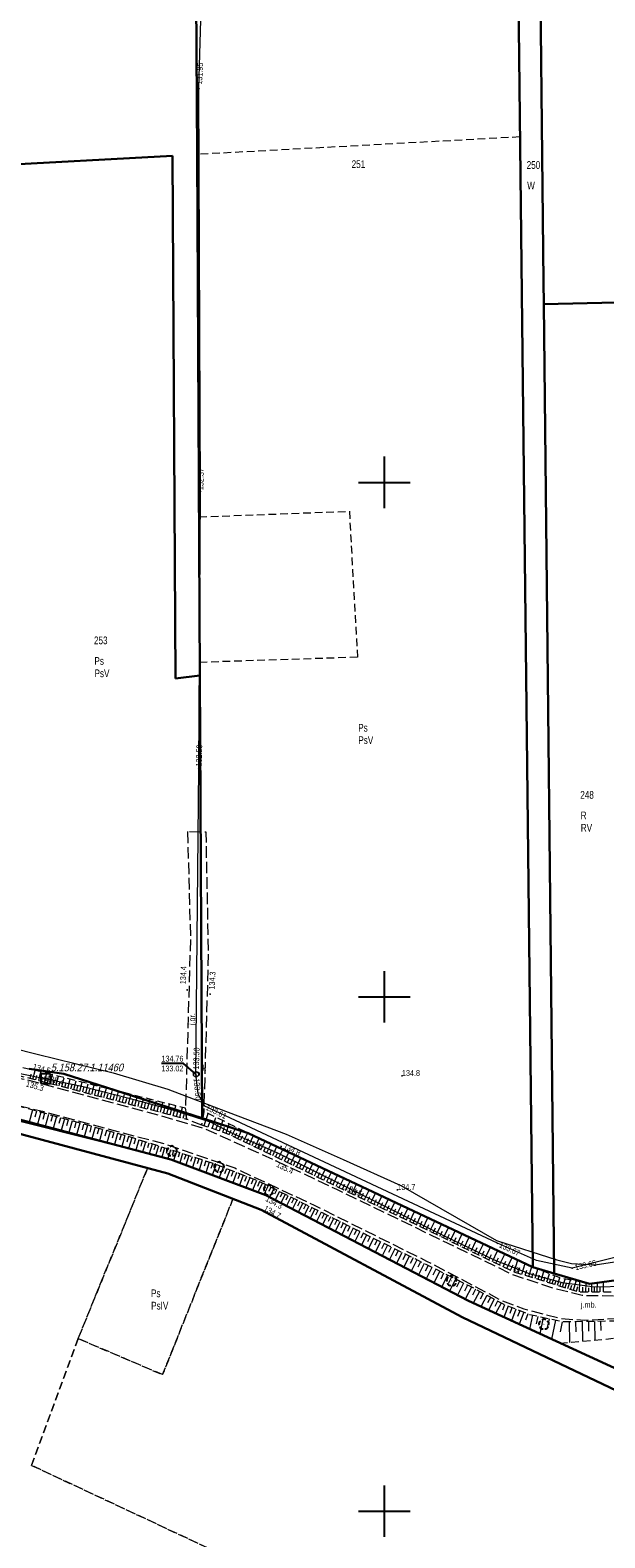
# Model space of a CAD drawing. Header units: metres. Extents: x 5548743 to 5556416, y 5707500 to 5714000.
# Tile 41 of 203: x 5551631 to 5551743, y 5711295 to 5711588. Entities that reach past the tile are written whole.
import ezdxf
from ezdxf.enums import TextEntityAlignment as Align

# ---------------------------------------------------------------- set-up
doc = ezdxf.new("R2010")
doc.units = ezdxf.units.M
doc.header["$MEASUREMENT"] = 0
for name, pattern in [('1.5_0.75', [2.25, 1.5, -0.75]), ('2.25_0.75', [3, 2.25, -0.75]), ('219-1000', [0])]:
    doc.linetypes.add(name, pattern=pattern)
doc.layers.get('0').update_dxf_attribs({"color": 2, "linetype": 'CONTINUOUS', "lineweight": 5})
for name, color, linetype in [('000 Inne (niezydentyfikowane)', 7, 'CONTINUOUS'), ('209-oznaczenie konturu klasyfikacyjnego', 7, 'CONTINUOUS'), ('210-oznaczenie konturu użytku gruntowego', 7, 'CONTINUOUS'), ('211-numer działki ewidencyjnej', 7, 'CONTINUOUS'), ('217-kontur klasyfikacyjny', 7, 'CONTINUOUS'), ('218-kontur użytku gruntowego', 7, 'CONTINUOUS'), ('219-działka ewidencyjna', 7, 'CONTINUOUS'), ('drzewo liściaste', 7, 'CONTINUOUS'), ('jezdnia', 7, 'CONTINUOUS'), ('jezdnia-Atr17', 7, 'CONTINUOUS'), ('pikieta naturalna', 7, 'CONTINUOUS'), ('pikieta naturalna-Atr2', 7, 'CONTINUOUS'), ('przewód kanalizacyjny', 7, 'CONTINUOUS'), ('przewód telekomunikacyjny podziemny', 7, 'CONTINUOUS'), ('przewód telekomunikacyjny podziemny-Atr1', 7, 'CONTINUOUS'), ('rzedna', 7, 'CONTINUOUS'), ('rzedna-Atr2', 7, 'CONTINUOUS'), ('rzedna-Atr3', 7, 'CONTINUOUS'), ('rów przydrożny (poligon)', 7, 'CONTINUOUS'), ('skarpa nieumocniona', 7, 'CONTINUOUS'), ('studnia kanalizacyjna', 7, 'CONTINUOUS'), ('Szczegółowa osnowa geodezyjna pozioma', 7, 'CONTINUOUS'), ('Szczegółowa osnowa geodezyjna pozioma-Atr103', 7, 'CONTINUOUS'), ('Wstawianie ramki sekcyjnej z opisem', 7, 'CONTINUOUS'), ('właz do komory lub kanału - okrągły', 7, 'CONTINUOUS'), ('właz do komory lub kanału - okrągły-Atr17', 7, 'CONTINUOUS')]:
    doc.layers.add(name, color=color, linetype=linetype)
doc.styles.get("Standard").update_dxf_attribs({"font": 'Working1250', "width": 0.75})

# ---------------------------------------------------------------- blocks, each defined once
blk = doc.blocks.new('PW01')
at = {"linetype": 'Continuous', "lineweight": 13}
h = blk.add_hatch(color=0, dxfattribs=at)
edge = h.paths.add_edge_path()
edge.add_arc((0, 0), 0.18, 0, 360)
blk = doc.blocks.new('OP021')
at = {"linetype": 'Continuous', "lineweight": 13}
h = blk.add_hatch(color=0, dxfattribs=at)
edge = h.paths.add_edge_path()
edge.add_arc((0, 0), 0.1, 0, 360)
at = {"color": 0, "linetype": 'Continuous', "lineweight": -3}
for centre, start, end in [((-0.476, 0.154), 110.388, 213.756), ((0, 0.5), 38.316, 141.684), ((0.476, 0.154), 326.244, 69.612), ((-0.294, -0.404), 182.272, 285.64), ((0.294, -0.404), 254.36, 357.728), ((0.294, -0.404), 254.36, 357.728)]:
    blk.add_arc(centre, 0.5, start, end, dxfattribs=at)
blk = doc.blocks.new('US22')
at = {"color": 0, "linetype": 'Continuous', "lineweight": 0}
blk.add_circle((0, 0), 0.4, dxfattribs=at)
blk = doc.blocks.new('OSSP')
at = {"color": 0}
for p, q in [((-0.939, 0.938), (-0.939, -0.938)), ((-0.939, 0.938), (-0.939, -0.938)), ((0.936, 0.938), (-0.939, 0.938)), ((0.936, 0.938), (-0.939, 0.938)), ((0.45, 0), (-0.45, 0)), ((0.45, 0), (-0.45, 0)), ((0, -0.45), (0, 0.45)), ((0, -0.45), (0, 0.45)), ((0.936, -0.938), (0.936, 0.938)), ((0.936, -0.938), (0.936, 0.938)), ((-0.939, -0.938), (0.936, -0.938)), ((-0.939, -0.938), (0.936, -0.938))]:
    blk.add_line(p, q, dxfattribs=at)
blk = doc.blocks.new('RAMKA1000K')
at = {"color": 0}
for p, q in [((495, 500), (505, 500)), ((500, 495), (500, 500)), ((500, 395), (500, 405)), ((495, 400), (505, 400)), ((500, 295), (500, 305)), ((495, 300), (505, 300)), ((500, 0), (500, 5)), ((495, 0), (505, 0))]:
    blk.add_line(p, q, dxfattribs=at)

msp = doc.modelspace()

# ---------------------------------------------------------------- linework, layer by layer
at = {"layer": '000 Inne (niezydentyfikowane)', "color": 252, "linetype": 'Continuous', "lineweight": 18, "flags": 128}
for points in [[(5551631.07, 5711384.13), (5551631.28, 5711384.96)], [(5551631.62, 5711383.99), (5551632.05, 5711385.66)], [(5551632.18, 5711383.85), (5551632.39, 5711384.7)], [(5551632.74, 5711383.71), (5551633.17, 5711385.4)], [(5551633.3, 5711383.56), (5551633.52, 5711384.41)], [(5551633.87, 5711383.42), (5551634.3, 5711385.12)], [(5551634.43, 5711383.27), (5551634.65, 5711384.12)], [(5551635, 5711383.13), (5551635.44, 5711384.83)], [(5551635.57, 5711382.98), (5551635.79, 5711383.84)], [(5551636.14, 5711382.84), (5551636.58, 5711384.54)], [(5551636.7, 5711382.69), (5551636.93, 5711383.54)], [(5551637.27, 5711382.54), (5551637.72, 5711384.26)], [(5551638.42, 5711382.24), (5551638.87, 5711383.97)], [(5551639.57, 5711381.94), (5551640.02, 5711383.68)], [(5551640.73, 5711381.64), (5551641.18, 5711383.39)], [(5551637.85, 5711382.39), (5551638.07, 5711383.25)], [(5551638.99, 5711382.09), (5551639.22, 5711382.96)], [(5551640.15, 5711381.79), (5551640.38, 5711382.66)], [(5551641.31, 5711381.49), (5551641.54, 5711382.36)], [(5551641.89, 5711381.34), (5551642.35, 5711383.09)], [(5551642.48, 5711381.18), (5551642.71, 5711382.06)], [(5551643.07, 5711381.03), (5551643.53, 5711382.8)], [(5551643.65, 5711380.88), (5551643.88, 5711381.76)], [(5551644.24, 5711380.72), (5551644.71, 5711382.5)], [(5551644.84, 5711380.57), (5551645.07, 5711381.46)], [(5551645.43, 5711380.41), (5551645.9, 5711382.2)], [(5551646.02, 5711380.26), (5551646.26, 5711381.15)], [(5551646.62, 5711380.1), (5551647.09, 5711381.9)], [(5551647.22, 5711379.95), (5551647.46, 5711380.85)], [(5551647.82, 5711379.79), (5551648.29, 5711381.6)], [(5551648.42, 5711379.63), (5551648.66, 5711380.54)], [(5551649.03, 5711379.47), (5551649.5, 5711381.29)], [(5551650.24, 5711379.16), (5551650.72, 5711380.99)], [(5551651.46, 5711378.84), (5551651.94, 5711380.68)], [(5551631.55, 5711377.98), (5551630.9, 5711375.62)], [(5551632.34, 5711377.76), (5551632.01, 5711376.58)], [(5551633.12, 5711377.54), (5551632.47, 5711375.2)], [(5551649.63, 5711379.32), (5551649.87, 5711380.23)], [(5551650.85, 5711379), (5551651.09, 5711379.92)], [(5551652.07, 5711378.68), (5551652.31, 5711379.6)], [(5551652.69, 5711378.52), (5551653.17, 5711380.37)], [(5551653.3, 5711378.36), (5551653.55, 5711379.29)], [(5551653.92, 5711378.2), (5551654.41, 5711380.06)], [(5551654.54, 5711378.03), (5551654.79, 5711378.97)], [(5551655.16, 5711377.87), (5551655.65, 5711379.75)], [(5551655.79, 5711377.71), (5551656.03, 5711378.65)], [(5551656.41, 5711377.55), (5551656.91, 5711379.43)], [(5551657.04, 5711377.38), (5551657.29, 5711378.33)], [(5551657.67, 5711377.22), (5551658.16, 5711379.11)], [(5551658.3, 5711377.05), (5551658.55, 5711378)], [(5551658.93, 5711376.89), (5551659.43, 5711378.8)], [(5551659.57, 5711376.72), (5551659.82, 5711377.68)], [(5551660.21, 5711376.56), (5551660.71, 5711378.47)], [(5551633.89, 5711377.33), (5551633.57, 5711376.16)], [(5551634.66, 5711377.11), (5551634.02, 5711374.79)], [(5551635.43, 5711376.9), (5551635.11, 5711375.74)], [(5551636.2, 5711376.69), (5551635.56, 5711374.39)], [(5551636.97, 5711376.48), (5551636.65, 5711375.33)], [(5551637.73, 5711376.27), (5551637.09, 5711373.98)], [(5551638.48, 5711376.06), (5551638.17, 5711374.92)], [(5551639.24, 5711375.85), (5551638.61, 5711373.58)], [(5551639.99, 5711375.64), (5551639.68, 5711374.51)], [(5551640.74, 5711375.43), (5551640.12, 5711373.18)], [(5551641.48, 5711375.23), (5551641.17, 5711374.11)], [(5551642.23, 5711375.02), (5551641.61, 5711372.79)], [(5551642.97, 5711374.81), (5551642.66, 5711373.7)], [(5551643.7, 5711374.61), (5551643.09, 5711372.4)], [(5551660.84, 5711376.39), (5551661.09, 5711377.32)], [(5551661.47, 5711376.23), (5551661.49, 5711376.32)], [(5551664.92, 5711374.96), (5551665.72, 5711377.27)], [(5551665.74, 5711374.68), (5551666.12, 5711375.78)], [(5551666.49, 5711374.41), (5551667.23, 5711376.54)], [(5551667.21, 5711374.16), (5551667.57, 5711375.18)], [(5551667.9, 5711373.93), (5551668.58, 5711375.88)], [(5551668.56, 5711373.7), (5551668.89, 5711374.64)], [(5551669.2, 5711373.48), (5551669.82, 5711375.28)], [(5551670.35, 5711372.94), (5551671.17, 5711374.63)], [(5551644.44, 5711374.41), (5551644.13, 5711373.3)], [(5551645.17, 5711374.2), (5551644.56, 5711372.01)], [(5551645.9, 5711374), (5551645.59, 5711372.91)], [(5551646.62, 5711373.8), (5551646.02, 5711371.62)], [(5551647.35, 5711373.6), (5551647.04, 5711372.52)], [(5551648.07, 5711373.4), (5551647.47, 5711371.24)], [(5551648.78, 5711373.2), (5551648.48, 5711372.13)], [(5551649.5, 5711373.01), (5551648.9, 5711370.86)], [(5551650.2, 5711372.81), (5551649.87, 5711371.75)], [(5551650.89, 5711372.59), (5551650.24, 5711370.51)], [(5551651.57, 5711372.38), (5551651.25, 5711371.35)], [(5551652.24, 5711372.17), (5551651.61, 5711370.15)], [(5551652.9, 5711371.96), (5551652.59, 5711370.96)], [(5551653.55, 5711371.75), (5551652.93, 5711369.8)], [(5551669.79, 5711373.22), (5551670.19, 5711374.06)], [(5551670.92, 5711372.67), (5551671.32, 5711373.51)], [(5551671.48, 5711372.4), (5551672.29, 5711374.09)], [(5551672.04, 5711372.13), (5551672.45, 5711372.97)], [(5551672.6, 5711371.86), (5551673.41, 5711373.54)], [(5551673.16, 5711371.59), (5551673.57, 5711372.43)], [(5551673.73, 5711371.32), (5551674.54, 5711373.01)], [(5551674.29, 5711371.05), (5551674.7, 5711371.9)], [(5551674.85, 5711370.78), (5551675.67, 5711372.48)], [(5551675.98, 5711370.24), (5551676.81, 5711371.94)], [(5551654.19, 5711371.55), (5551653.89, 5711370.59)], [(5551654.82, 5711371.35), (5551654.22, 5711369.46)], [(5551655.44, 5711371.16), (5551655.14, 5711370.22)], [(5551656.05, 5711370.97), (5551655.47, 5711369.13)], [(5551656.65, 5711370.78), (5551656.36, 5711369.87)], [(5551657.24, 5711370.59), (5551656.68, 5711368.81)], [(5551657.82, 5711370.41), (5551657.55, 5711369.53)], [(5551658.4, 5711370.23), (5551657.85, 5711368.5)], [(5551658.97, 5711370.05), (5551658.7, 5711369.2)], [(5551659.55, 5711369.86), (5551659, 5711368.13)], [(5551660.14, 5711369.68), (5551659.86, 5711368.8)], [(5551660.74, 5711369.49), (5551660.17, 5711367.7)], [(5551661.35, 5711369.29), (5551661.06, 5711368.38)], [(5551661.97, 5711369.1), (5551661.38, 5711367.24)], [(5551662.6, 5711368.9), (5551662.3, 5711367.96)], [(5551675.42, 5711370.51), (5551675.83, 5711371.36)], [(5551676.55, 5711369.96), (5551676.96, 5711370.82)], [(5551677.12, 5711369.69), (5551677.95, 5711371.4)], [(5551677.69, 5711369.41), (5551678.11, 5711370.27)], [(5551678.27, 5711369.14), (5551679.1, 5711370.86)], [(5551678.84, 5711368.86), (5551679.26, 5711369.73)], [(5551679.42, 5711368.59), (5551680.25, 5711370.32)], [(5551679.99, 5711368.31), (5551680.41, 5711369.18)], [(5551680.57, 5711368.03), (5551681.41, 5711369.77)], [(5551681.74, 5711367.47), (5551682.58, 5711369.22)], [(5551663.25, 5711368.7), (5551662.64, 5711366.78)], [(5551663.9, 5711368.49), (5551663.59, 5711367.51)], [(5551664.57, 5711368.28), (5551663.94, 5711366.29)], [(5551665.25, 5711368.07), (5551664.93, 5711367.05)], [(5551665.94, 5711367.85), (5551665.29, 5711365.79)], [(5551666.63, 5711367.62), (5551666.23, 5711366.6)], [(5551667.3, 5711367.36), (5551666.5, 5711365.33)], [(5551667.97, 5711367.09), (5551667.57, 5711366.09)], [(5551668.63, 5711366.83), (5551667.85, 5711364.83)], [(5551669.3, 5711366.57), (5551668.91, 5711365.58)], [(5551669.95, 5711366.31), (5551669.18, 5711364.33)], [(5551670.61, 5711366.06), (5551670.22, 5711365.07)], [(5551671.26, 5711365.8), (5551670.49, 5711363.84)], [(5551681.15, 5711367.75), (5551681.57, 5711368.62)], [(5551682.32, 5711367.19), (5551682.74, 5711368.07)], [(5551682.9, 5711366.91), (5551683.75, 5711368.67)], [(5551683.49, 5711366.63), (5551683.91, 5711367.51)], [(5551684.08, 5711366.35), (5551684.93, 5711368.11)], [(5551684.66, 5711366.06), (5551685.09, 5711366.95)], [(5551685.26, 5711365.78), (5551686.11, 5711367.56)], [(5551685.85, 5711365.5), (5551686.27, 5711366.39)], [(5551686.44, 5711365.21), (5551687.3, 5711367)], [(5551687.03, 5711364.93), (5551687.46, 5711365.82)], [(5551687.63, 5711364.64), (5551688.49, 5711366.43)], [(5551688.83, 5711364.06), (5551689.69, 5711365.87)], [(5551671.91, 5711365.55), (5551671.52, 5711364.57)], [(5551672.55, 5711365.29), (5551671.79, 5711363.36)], [(5551673.19, 5711365.04), (5551672.81, 5711364.08)], [(5551673.83, 5711364.79), (5551673.07, 5711362.88)], [(5551674.46, 5711364.54), (5551674.09, 5711363.59)], [(5551675.09, 5711364.3), (5551674.34, 5711362.41)], [(5551675.71, 5711364.05), (5551675.31, 5711363.12)], [(5551676.29, 5711363.77), (5551675.41, 5711362.01)], [(5551676.85, 5711363.49), (5551676.43, 5711362.64)], [(5551677.4, 5711363.22), (5551676.58, 5711361.57)], [(5551677.94, 5711362.95), (5551677.54, 5711362.14)], [(5551688.23, 5711364.35), (5551688.66, 5711365.25)], [(5551689.43, 5711363.78), (5551689.86, 5711364.68)], [(5551690.03, 5711363.49), (5551690.9, 5711365.3)], [(5551690.63, 5711363.2), (5551691.07, 5711364.1)], [(5551691.24, 5711362.9), (5551692.11, 5711364.73)], [(5551691.85, 5711362.61), (5551692.29, 5711363.53)], [(5551692.45, 5711362.32), (5551693.33, 5711364.15)], [(5551693.06, 5711362.03), (5551693.51, 5711362.95)], [(5551693.68, 5711361.73), (5551694.56, 5711363.57)], [(5551694.9, 5711361.15), (5551695.79, 5711362.99)], [(5551678.48, 5711362.68), (5551677.67, 5711361.05)], [(5551679.03, 5711362.41), (5551678.62, 5711361.59)], [(5551679.58, 5711362.13), (5551678.76, 5711360.49)], [(5551680.13, 5711361.86), (5551679.72, 5711361.03)], [(5551680.69, 5711361.58), (5551679.86, 5711359.91)], [(5551681.25, 5711361.3), (5551680.83, 5711360.46)], [(5551681.82, 5711361.02), (5551680.98, 5711359.33)], [(5551682.38, 5711360.74), (5551681.96, 5711359.89)], [(5551682.96, 5711360.45), (5551682.11, 5711358.74)], [(5551683.53, 5711360.17), (5551683.11, 5711359.3)], [(5551694.29, 5711361.44), (5551694.73, 5711362.36)], [(5551695.52, 5711360.85), (5551695.96, 5711361.78)], [(5551696.14, 5711360.55), (5551697.03, 5711362.41)], [(5551696.75, 5711360.26), (5551697.2, 5711361.19)], [(5551697.38, 5711359.96), (5551698.27, 5711361.82)], [(5551698, 5711359.66), (5551698.45, 5711360.59)], [(5551698.62, 5711359.36), (5551699.52, 5711361.24)], [(5551699.25, 5711359.06), (5551699.7, 5711360)], [(5551699.87, 5711358.76), (5551700.78, 5711360.64)], [(5551701.13, 5711358.15), (5551702.05, 5711360.05)], [(5551684.11, 5711359.88), (5551683.25, 5711358.14)], [(5551684.7, 5711359.59), (5551684.26, 5711358.71)], [(5551685.29, 5711359.3), (5551684.41, 5711357.54)], [(5551685.88, 5711359), (5551685.44, 5711358.12)], [(5551686.47, 5711358.71), (5551685.59, 5711356.92)], [(5551687.07, 5711358.41), (5551686.63, 5711357.51)], [(5551687.68, 5711358.11), (5551686.78, 5711356.3)], [(5551688.28, 5711357.81), (5551687.83, 5711356.9)], [(5551688.9, 5711357.5), (5551687.99, 5711355.67)], [(5551689.51, 5711357.2), (5551689.05, 5711356.27)], [(5551700.5, 5711358.45), (5551700.96, 5711359.4)], [(5551701.76, 5711357.84), (5551702.22, 5711358.79)], [(5551702.4, 5711357.53), (5551703.32, 5711359.45)], [(5551703.03, 5711357.23), (5551703.5, 5711358.19)], [(5551703.67, 5711356.92), (5551704.6, 5711358.84)], [(5551704.31, 5711356.61), (5551704.78, 5711357.57)], [(5551704.95, 5711356.3), (5551705.89, 5711358.23)], [(5551706.25, 5711355.67), (5551707.19, 5711357.62)], [(5551707.55, 5711355.04), (5551708.49, 5711357.01)], [(5551690.13, 5711356.89), (5551689.21, 5711355.03)], [(5551690.76, 5711356.58), (5551690.29, 5711355.64)], [(5551691.38, 5711356.27), (5551690.45, 5711354.39)], [(5551692.02, 5711355.95), (5551691.55, 5711355)], [(5551692.65, 5711355.63), (5551691.71, 5711353.73)], [(5551693.29, 5711355.32), (5551692.82, 5711354.36)], [(5551693.94, 5711355), (5551692.98, 5711353.07)], [(5551694.59, 5711354.67), (5551694.11, 5711353.7)], [(5551695.24, 5711354.35), (5551694.27, 5711352.39)], [(5551705.6, 5711355.99), (5551706.07, 5711356.96)], [(5551706.89, 5711355.36), (5551707.37, 5711356.34)], [(5551708.2, 5711354.73), (5551708.68, 5711355.71)], [(5551708.85, 5711354.41), (5551709.81, 5711356.39)], [(5551709.51, 5711354.09), (5551709.99, 5711355.08)], [(5551710.17, 5711353.77), (5551711.13, 5711355.76)], [(5551710.83, 5711353.45), (5551711.32, 5711354.45)], [(5551711.5, 5711353.13), (5551712.47, 5711355.14)], [(5551712.83, 5711352.49), (5551713.81, 5711354.5)], [(5551695.9, 5711354.02), (5551695.41, 5711353.04)], [(5551696.56, 5711353.69), (5551695.58, 5711351.71)], [(5551697.23, 5711353.36), (5551696.73, 5711352.36)], [(5551697.9, 5711353.03), (5551696.9, 5711351.02)], [(5551698.58, 5711352.69), (5551698.07, 5711351.68)], [(5551699.26, 5711352.35), (5551698.24, 5711350.32)], [(5551699.94, 5711352.01), (5551699.43, 5711350.99)], [(5551700.63, 5711351.67), (5551699.6, 5711349.61)], [(5551701.32, 5711351.33), (5551700.81, 5711350.29)], [(5551712.17, 5711352.81), (5551712.65, 5711353.82)], [(5551713.51, 5711352.16), (5551713.99, 5711353.17)], [(5551714.18, 5711351.84), (5551715.16, 5711353.87)], [(5551714.85, 5711351.51), (5551715.35, 5711352.53)], [(5551715.53, 5711351.18), (5551716.52, 5711353.23)], [(5551716.21, 5711350.85), (5551716.71, 5711351.88)], [(5551716.89, 5711350.52), (5551717.89, 5711352.58)], [(5551717.58, 5711350.19), (5551718.08, 5711351.23)], [(5551718.26, 5711349.86), (5551719.27, 5711351.93)], [(5551719.64, 5711349.19), (5551720.65, 5711351.28)], [(5551702.02, 5711350.98), (5551700.98, 5711348.89)], [(5551702.72, 5711350.63), (5551702.2, 5711349.58)], [(5551703.43, 5711350.28), (5551702.38, 5711348.16)], [(5551704.14, 5711349.92), (5551703.61, 5711348.86)], [(5551704.86, 5711349.57), (5551703.79, 5711347.42)], [(5551705.58, 5711349.21), (5551705.05, 5711348.13)], [(5551706.31, 5711348.85), (5551705.23, 5711346.67)], [(5551707.04, 5711348.49), (5551706.5, 5711347.39)], [(5551718.95, 5711349.53), (5551719.46, 5711350.57)], [(5551720.34, 5711348.86), (5551720.84, 5711349.9)], [(5551721.03, 5711348.52), (5551722.05, 5711350.62)], [(5551721.73, 5711348.19), (5551722.24, 5711349.24)], [(5551722.43, 5711347.85), (5551723.45, 5711349.96)], [(5551723.14, 5711347.51), (5551723.65, 5711348.57)], [(5551723.84, 5711347.17), (5551724.87, 5711349.29)], [(5551725.27, 5711346.52), (5551725.97, 5711348.77)], [(5551707.78, 5711348.12), (5551706.68, 5711345.92)], [(5551708.52, 5711347.75), (5551707.97, 5711346.64)], [(5551709.26, 5711347.38), (5551708.15, 5711345.15)], [(5551710.01, 5711347.01), (5551709.46, 5711345.88)], [(5551710.77, 5711346.63), (5551709.65, 5711344.37)], [(5551711.53, 5711346.25), (5551710.97, 5711345.11)], [(5551712.3, 5711345.87), (5551711.16, 5711343.58)], [(5551713.07, 5711345.49), (5551712.5, 5711344.34)], [(5551724.55, 5711346.82), (5551725.06, 5711347.89)], [(5551726.03, 5711346.29), (5551726.36, 5711347.36)], [(5551726.75, 5711346.06), (5551727.38, 5711348.11)], [(5551727.44, 5711345.85), (5551727.74, 5711346.82)], [(5551728.1, 5711345.64), (5551728.68, 5711347.5)], [(5551728.73, 5711345.45), (5551729.01, 5711346.35)], [(5551729.33, 5711345.26), (5551729.88, 5711347.01)], [(5551729.92, 5711345.08), (5551730.19, 5711345.93)], [(5551730.5, 5711344.9), (5551731.02, 5711346.57)], [(5551731.06, 5711344.72), (5551731.32, 5711345.54)], [(5551731.62, 5711344.55), (5551732.12, 5711346.15)], [(5551732.68, 5711344.22), (5551733.16, 5711345.75)], [(5551733.7, 5711343.9), (5551734.16, 5711345.37)], [(5551713.85, 5711345.1), (5551712.69, 5711342.78)], [(5551714.63, 5711344.72), (5551714.05, 5711343.55)], [(5551715.41, 5711344.32), (5551714.24, 5711341.97)], [(5551716.2, 5711343.93), (5551715.61, 5711342.75)], [(5551716.99, 5711343.53), (5551715.73, 5711341.19)], [(5551717.76, 5711343.12), (5551717.13, 5711341.96)], [(5551718.51, 5711342.71), (5551717.29, 5711340.44)], [(5551732.16, 5711344.38), (5551732.4, 5711345.17)], [(5551733.2, 5711344.06), (5551733.43, 5711344.81)], [(5551734.19, 5711343.75), (5551734.42, 5711344.48)], [(5551734.69, 5711343.59), (5551735.16, 5711345.12)], [(5551735.19, 5711343.44), (5551735.44, 5711344.23)], [(5551735.71, 5711343.27), (5551736.22, 5711344.91)], [(5551736.25, 5711343.11), (5551736.52, 5711343.95)], [(5551736.81, 5711342.93), (5551737.36, 5711344.69)], [(5551737.39, 5711342.75), (5551737.67, 5711343.66)], [(5551738, 5711342.65), (5551738.02, 5711344.56)], [(5551738.64, 5711342.64), (5551738.65, 5711343.54)], [(5551739.24, 5711342.64), (5551739.26, 5711344.31)], [(5551739.82, 5711342.63), (5551739.82, 5711343.42)], [(5551740.35, 5711342.63), (5551740.36, 5711344.24)], [(5551740.89, 5711342.62), (5551740.89, 5711343.47)], [(5551741.44, 5711342.62), (5551741.46, 5711344.38)], [(5551742.02, 5711342.61), (5551742.03, 5711343.54)], [(5551742.63, 5711342.61), (5551742.64, 5711344.54)], [(5551719.25, 5711342.32), (5551718.65, 5711341.2)], [(5551719.97, 5711341.93), (5551718.8, 5711339.74)], [(5551720.68, 5711341.55), (5551720.1, 5711340.48)], [(5551721.37, 5711341.17), (5551720.24, 5711339.08)], [(5551722.05, 5711340.81), (5551721.5, 5711339.78)], [(5551722.72, 5711340.45), (5551721.64, 5711338.43)], [(5551723.39, 5711340.1), (5551722.99, 5711339.05)], [(5551724.11, 5711339.82), (5551723.28, 5711337.68)], [(5551724.84, 5711339.54), (5551724.42, 5711338.44)], [(5551725.59, 5711339.24), (5551724.73, 5711337.01)], [(5551726.36, 5711338.95), (5551725.92, 5711337.81)], [(5551727.14, 5711338.64), (5551726.24, 5711336.32)], [(5551727.95, 5711338.33), (5551727.49, 5711337.14)], [(5551728.85, 5711338.06), (5551728.27, 5711335.38)], [(5551729.85, 5711337.85), (5551729.53, 5711336.4)], [(5551730.92, 5711337.61), (5551730.23, 5711334.48)], [(5551732.08, 5711337.36), (5551731.7, 5711335.67)], [(5551733.32, 5711337.09), (5551732.51, 5711333.43)], [(5551734.63, 5711336.8), (5551734.19, 5711334.83)], [(5551735.94, 5711336.8), (5551736.01, 5711332.8)], [(5551737.23, 5711336.82), (5551737.26, 5711334.87)], [(5551738.49, 5711336.84), (5551738.55, 5711333.04)], [(5551739.72, 5711336.86), (5551739.75, 5711335)], [(5551740.92, 5711336.88), (5551740.97, 5711333.26)], [(5551742.08, 5711336.9), (5551742.11, 5711335.13)]]:
    msp.add_lwpolyline(points, dxfattribs=at)
at = {"layer": '217-kontur klasyfikacyjny', "color": 3, "linetype": '1.5_0.75', "lineweight": 18, "flags": 128}
for points in [[(5551726.39, 5711567.16), (5551663.57, 5711563.75)], [(5551728.88, 5711347.4), (5551726.39, 5711567.16)], [(5551658.79, 5711563.5), (5551622.86, 5711561.57)], [(5551659.35, 5711461.86), (5551658.79, 5711563.5)], [(5551663.57, 5711563.75), (5551663.96, 5711493.28)], [(5551745.12, 5711535), (5551731.04, 5711534.62)], [(5551731.04, 5711534.62), (5551733.05, 5711346.19)], [(5551663.96, 5711493.28), (5551693.19, 5711494.39)], [(5551693.19, 5711494.39), (5551694.76, 5711466)], [(5551694.76, 5711466), (5551664.1, 5711465)], [(5551664.1, 5711465), (5551664.12, 5711462.48)], [(5551664.12, 5711462.48), (5551659.35, 5711461.86)], [(5551664.52, 5711376.37), (5551664.12, 5711462.48)], [(5551664.12, 5711462.48), (5551664.52, 5711376.37)], [(5551630.88, 5711386), (5551637.62, 5711384.99)], [(5551637.62, 5711384.99), (5551664.52, 5711376.37)], [(5551653.93, 5711366.69), (5551621.14, 5711375.45)], [(5551664.52, 5711376.37), (5551673.52, 5711373.49)], [(5551673.52, 5711373.49), (5551728.88, 5711347.4)], [(5551653.93, 5711366.69), (5551640.41, 5711333.53)], [(5551640.41, 5711333.53), (5551653.93, 5711366.69)], [(5551657.85, 5711365.64), (5551653.93, 5711366.69)], [(5551670.54, 5711360.69), (5551657.85, 5711365.64)], [(5551656.84, 5711326.53), (5551670.54, 5711360.69)], [(5551670.54, 5711360.69), (5551656.84, 5711326.53)], [(5551676, 5711358.56), (5551670.54, 5711360.69)], [(5551715.12, 5711337.73), (5551676, 5711358.56)], [(5551733.05, 5711346.19), (5551739.94, 5711344.18)], [(5551739.94, 5711344.18), (5551746.18, 5711345.01)], [(5551747.95, 5711322.07), (5551715.12, 5711337.73)], [(5551631.34, 5711308.89), (5551640.41, 5711333.53)], [(5551640.41, 5711333.53), (5551631.34, 5711308.89)], [(5551640.41, 5711333.53), (5551656.84, 5711326.53)], [(5551656.84, 5711326.53), (5551640.41, 5711333.53)], [(5551669.9, 5711290.85), (5551631.34, 5711308.89)], [(5551631.34, 5711308.89), (5551669.9, 5711290.85)]]:
    msp.add_lwpolyline(points, dxfattribs=at)
at = {"layer": '218-kontur użytku gruntowego', "color": 70, "linetype": '1.5_0.75', "lineweight": 18, "flags": 128}
for points in [[(5551724.02, 5711777.74), (5551726.39, 5711567.16)], [(5551730.99, 5711538.96), (5551729.28, 5711699.78)], [(5551726.39, 5711567.16), (5551663.57, 5711563.75)], [(5551726.39, 5711567.16), (5551728.88, 5711347.4)], [(5551728.88, 5711347.4), (5551726.39, 5711567.16)], [(5551658.79, 5711563.5), (5551622.86, 5711561.57)], [(5551659.35, 5711461.86), (5551658.79, 5711563.5)], [(5551663.57, 5711563.75), (5551663.96, 5711493.28)], [(5551731.04, 5711534.62), (5551730.99, 5711538.96)], [(5551745.12, 5711535), (5551731.04, 5711534.62)], [(5551733.05, 5711346.19), (5551731.04, 5711534.62)], [(5551731.04, 5711534.62), (5551733.05, 5711346.19)], [(5551663.96, 5711493.28), (5551693.19, 5711494.39)], [(5551693.19, 5711494.39), (5551694.76, 5711466)], [(5551694.76, 5711466), (5551664.1, 5711465)], [(5551664.1, 5711465), (5551664.12, 5711462.48)], [(5551664.12, 5711462.48), (5551659.35, 5711461.86)], [(5551664.52, 5711376.37), (5551664.12, 5711462.48)], [(5551664.12, 5711462.48), (5551664.52, 5711376.37)], [(5551630.88, 5711386), (5551637.62, 5711384.99)], [(5551637.62, 5711384.99), (5551630.88, 5711386)], [(5551637.62, 5711384.99), (5551664.52, 5711376.37)], [(5551664.52, 5711376.37), (5551637.62, 5711384.99)], [(5551658.45, 5711368.34), (5551619.57, 5711378.62)], [(5551619.57, 5711378.62), (5551658.45, 5711368.34)], [(5551621.14, 5711375.45), (5551653.93, 5711366.69)], [(5551653.93, 5711366.69), (5551621.14, 5711375.45)], [(5551664.52, 5711376.37), (5551673.52, 5711373.49)], [(5551673.52, 5711373.49), (5551664.52, 5711376.37)], [(5551673.52, 5711373.49), (5551728.88, 5711347.4)], [(5551728.88, 5711347.4), (5551673.52, 5711373.49)], [(5551653.93, 5711366.69), (5551640.41, 5711333.53)], [(5551640.41, 5711333.53), (5551653.93, 5711366.69)], [(5551653.93, 5711366.69), (5551657.85, 5711365.64)], [(5551657.85, 5711365.64), (5551653.93, 5711366.69)], [(5551676.93, 5711361.44), (5551658.45, 5711368.34)], [(5551658.45, 5711368.34), (5551676.93, 5711361.44)], [(5551657.85, 5711365.64), (5551670.54, 5711360.69)], [(5551670.54, 5711360.69), (5551657.85, 5711365.64)], [(5551656.84, 5711326.53), (5551670.54, 5711360.69)], [(5551670.54, 5711360.69), (5551656.84, 5711326.53)], [(5551670.54, 5711360.69), (5551676, 5711358.56)], [(5551676, 5711358.56), (5551670.54, 5711360.69)], [(5551716.37, 5711340.86), (5551676.93, 5711361.44)], [(5551676.93, 5711361.44), (5551716.37, 5711340.86)], [(5551676, 5711358.56), (5551715.12, 5711337.73)], [(5551715.12, 5711337.73), (5551676, 5711358.56)], [(5551728.88, 5711347.4), (5551733.05, 5711346.19)], [(5551733.05, 5711346.19), (5551728.88, 5711347.4)], [(5551733.05, 5711346.19), (5551739.94, 5711344.18)], [(5551739.94, 5711344.18), (5551733.05, 5711346.19)], [(5551739.94, 5711344.18), (5551746.18, 5711345.01)], [(5551746.18, 5711345.01), (5551739.94, 5711344.18)], [(5551750.47, 5711325.17), (5551716.37, 5711340.86)], [(5551716.37, 5711340.86), (5551750.47, 5711325.17)], [(5551715.12, 5711337.73), (5551747.95, 5711322.07)], [(5551747.95, 5711322.07), (5551715.12, 5711337.73)], [(5551631.34, 5711308.89), (5551640.41, 5711333.53)], [(5551640.41, 5711333.53), (5551631.34, 5711308.89)], [(5551640.41, 5711333.53), (5551656.84, 5711326.53)], [(5551656.84, 5711326.53), (5551640.41, 5711333.53)], [(5551669.9, 5711290.85), (5551631.34, 5711308.89)], [(5551631.34, 5711308.89), (5551669.9, 5711290.85)]]:
    msp.add_lwpolyline(points, dxfattribs=at)
at = {"layer": '219-działka ewidencyjna', "color": 94, "linetype": '219-1000', "lineweight": 30, "flags": 128}
for points in [[(5551662.22, 5711776.93), (5551663.57, 5711563.75)], [(5551724.02, 5711777.74), (5551728.88, 5711347.4)], [(5551728.45, 5711777.8), (5551730.99, 5711538.96)], [(5551658.79, 5711563.5), (5551622.86, 5711561.57)], [(5551658.79, 5711563.5), (5551659.35, 5711461.86)], [(5551663.57, 5711563.75), (5551664.12, 5711462.48)], [(5551730.99, 5711538.96), (5551731.04, 5711534.62)], [(5551745.12, 5711535), (5551731.04, 5711534.62)], [(5551731.04, 5711534.62), (5551733.05, 5711346.19)], [(5551664.12, 5711462.48), (5551659.35, 5711461.86)], [(5551664.12, 5711462.48), (5551664.52, 5711376.37)], [(5551630.88, 5711386), (5551637.62, 5711384.99)], [(5551637.62, 5711384.99), (5551664.52, 5711376.37)], [(5551619.57, 5711378.62), (5551658.45, 5711368.34)], [(5551618.81, 5711376.07), (5551657.85, 5711365.64)], [(5551664.52, 5711376.37), (5551673.52, 5711373.49)], [(5551673.52, 5711373.49), (5551728.88, 5711347.4)], [(5551658.45, 5711368.34), (5551676.93, 5711361.44)], [(5551657.85, 5711365.64), (5551676, 5711358.56)], [(5551676.93, 5711361.44), (5551716.37, 5711340.86)], [(5551676, 5711358.56), (5551715.12, 5711337.73)], [(5551728.88, 5711347.4), (5551733.05, 5711346.19)], [(5551733.05, 5711346.19), (5551739.94, 5711344.18)], [(5551746.18, 5711345.01), (5551739.94, 5711344.18)], [(5551716.37, 5711340.86), (5551750.47, 5711325.17)], [(5551715.12, 5711337.73), (5551747.95, 5711322.07)]]:
    msp.add_lwpolyline(points, dxfattribs=at)
at = {"layer": 'jezdnia', "color": 252, "linetype": '2.25_0.75', "lineweight": 18, "flags": 128}
for points in [[(5551583.96, 5711391.49), (5551583.47, 5711386.8), (5551603.84, 5711384.02), (5551620.25, 5711381.14), (5551624.88, 5711380.41), (5551625.4, 5711379.68), (5551633.47, 5711377.73), (5551657.63, 5711371.29), (5551670.88, 5711366.71), (5551686.36, 5711359.46), (5551708.22, 5711348.62), (5551722.95, 5711340.89), (5551727.18, 5711339.32), (5551731.27, 5711338.24), (5551734.43, 5711337.43), (5551738.91, 5711337.13), (5551747.14, 5711337.54), (5551752.95, 5711338.25), (5551769.3, 5711343.77), (5551772.6, 5711347.23), (5551803.77, 5711375.52), (5551811.47, 5711382.69), (5551811.61, 5711382.81), (5551816.59, 5711387.44), (5551905.37, 5711470.06), (5551909.71, 5711473.15), (5551923.92, 5711486.54), (5551930.82, 5711492.48), (5551938.87, 5711499.01), (5551944.67, 5711502.93), (5551965.31, 5711514.64), (5551981.54, 5711523.95), (5552001.63, 5711534.18), (5552041.68, 5711554.65), (5552048.8, 5711557.85), (5552057.1, 5711560.04), (5552064.15, 5711562.19), (5552079.95, 5711565.02), (5552085.93, 5711565.96), (5552085.44, 5711571.33), (5552074.18, 5711569.3), (5552061.93, 5711567.03), (5552054.47, 5711565.02), (5552051.07, 5711563.88), (5552045.7, 5711561.76), (5552027.78, 5711553.43), (5552008.24, 5711543.85), (5551987.35, 5711532.06), (5551949.78, 5711511.09), (5551941.65, 5711506.12), (5551935.29, 5711502.67), (5551931.19, 5711499.84), (5551913.85, 5711484.09), (5551898.07, 5711469.13), (5551883.03, 5711455.03), (5551878.74, 5711450.78), (5551859.98, 5711433.7), (5551837.54, 5711412.74), (5551834.18, 5711410.09), (5551813.41, 5711390.56), (5551790.58, 5711368.47), (5551780.69, 5711359.23), (5551765.92, 5711348.44), (5551754.88, 5711343.98), (5551745.52, 5711341.77), (5551738.49, 5711341.89), (5551732.39, 5711343.46), (5551724.95, 5711345.97), (5551690.78, 5711362.5), (5551678.92, 5711368.08), (5551664.88, 5711374.38), (5551654.31, 5711377.45), (5551630.49, 5711383.8), (5551603.84, 5711388.45), (5551592.37, 5711390.03)], [(5551661.7, 5711432.1), (5551662.26, 5711411.46), (5551661.32, 5711378.32), (5551661.5, 5711376.22), (5551664.45, 5711375.12), (5551664.91, 5711377.66), (5551665.8, 5711408.49), (5551665.32, 5711431.99)]]:
    msp.add_lwpolyline(points, close=True, dxfattribs=at)
at = {"layer": 'przewód kanalizacyjny', "color": 34, "linetype": 'Continuous', "lineweight": 18, "flags": 128}
msp.add_lwpolyline([(5551962.9, 5711525.95), (5551943.2, 5711514.78), (5551917.73, 5711499.07), (5551876.83, 5711460.15), (5551833.57, 5711418.56), (5551792.93, 5711379.16), (5551774.01, 5711361.47), (5551764.56, 5711355.03), (5551753.59, 5711350.56), (5551745.13, 5711349.34), (5551736.57, 5711347.24), (5551729.59, 5711348.7), (5551722.02, 5711352.06), (5551664.97, 5711378.79), (5551663.8, 5711381.13), (5551663.34, 5711384.92), (5551663.88, 5711444.37), (5551664.21, 5711498.23), (5551663.93, 5711576.55), (5551665.4, 5711627.79)], dxfattribs=at)
at = {"layer": 'przewód telekomunikacyjny podziemny', "color": 30, "linetype": 'Continuous', "lineweight": 18, "flags": 128}
for points in [[(5551622.41, 5711391.33), (5551632.44, 5711388.85), (5551647.24, 5711385.19), (5551657.85, 5711382.04), (5551667.73, 5711378.27), (5551680.88, 5711373.27), (5551691.97, 5711368.33), (5551703.21, 5711363.31), (5551721.86, 5711352.62), (5551733.59, 5711348.87), (5551736.41, 5711348.15), (5551741.06, 5711347.86), (5551744.77, 5711348.49)], [(5551623.99, 5711386.13), (5551633.27, 5711384.2), (5551641.16, 5711382.59), (5551650.53, 5711380.23), (5551658.8, 5711378.01), (5551666.12, 5711375.68), (5551670.27, 5711373.54), (5551679.2, 5711369.68), (5551692.08, 5711363.33), (5551702.04, 5711358.33), (5551711.51, 5711353.61), (5551721.38, 5711348.82), (5551728.2, 5711346.18), (5551734.63, 5711344.42), (5551740.96, 5711343.6), (5551746.97, 5711343.73)]]:
    msp.add_lwpolyline(points, dxfattribs=at)
at = {"layer": 'rzedna-Atr2', "color": 252, "flags": 128}
msp.add_lwpolyline([(5551663.34, 5711384.92), (5551660.91, 5711387.05), (5551656.627, 5711387.05)], dxfattribs=at)
at = {"layer": 'rów przydrożny (poligon)', "color": 252, "linetype": 'Continuous', "lineweight": 18, "flags": 128}
msp.add_lwpolyline([(5551768.55, 5711300.56), (5551771.84, 5711302.82), (5551759.1, 5711321.11), (5551750.47, 5711325.17), (5551716.37, 5711340.86), (5551676.93, 5711361.44), (5551658.45, 5711368.34), (5551623.64, 5711377.13), (5551620.5, 5711377.28), (5551620.43, 5711378.39), (5551619.57, 5711378.62), (5551603.32, 5711382.32), (5551578.81, 5711385.97), (5551576.51, 5711381.66), (5551577.94, 5711381.61), (5551578.92, 5711381.47), (5551582.37, 5711381.01), (5551618.81, 5711376.07), (5551657.85, 5711365.64), (5551676, 5711358.56), (5551715.12, 5711337.73), (5551747.95, 5711322.07), (5551755.74, 5711317.95)], close=True, dxfattribs=at)
at = {"layer": 'skarpa nieumocniona', "color": 252, "linetype": '1.5_0.75', "lineweight": 18, "flags": 128}
for points in [[(5551834.35, 5711413.98), (5551778.8, 5711361.18), (5551765.96, 5711350.81), (5551751.61, 5711345.72), (5551746.18, 5711345.01), (5551739.94, 5711344.18), (5551734.41, 5711345.27), (5551728.88, 5711347.4), (5551673.52, 5711373.49), (5551664.91, 5711377.66), (5551664.45, 5711375.12), (5551669.34, 5711373.43), (5551678.2, 5711369.17), (5551699.18, 5711359.09), (5551724.99, 5711346.61), (5551737.72, 5711342.65), (5551746.16, 5711342.58), (5551754.66, 5711344.56), (5551765.51, 5711348.9), (5551779.97, 5711359.36), (5551834.25, 5711410.98)], [(5551834.35, 5711413.98), (5551778.8, 5711361.18), (5551765.96, 5711350.81), (5551751.61, 5711345.72), (5551746.18, 5711345.01), (5551739.94, 5711344.18), (5551734.41, 5711345.27), (5551728.88, 5711347.4), (5551673.52, 5711373.49), (5551664.91, 5711377.66), (5551664.45, 5711375.12), (5551669.34, 5711373.43), (5551678.2, 5711369.17), (5551699.18, 5711359.09), (5551724.99, 5711346.61), (5551737.72, 5711342.65), (5551746.16, 5711342.58), (5551754.66, 5711344.56), (5551765.51, 5711348.9), (5551779.97, 5711359.36), (5551834.25, 5711410.98)], [(5551584.13, 5711392.97), (5551623.14, 5711386.16), (5551635.78, 5711382.93), (5551661.5, 5711376.22), (5551661.32, 5711378.32), (5551632.62, 5711385.54), (5551607.77, 5711390.98)], [(5551584.13, 5711392.97), (5551623.14, 5711386.16), (5551635.78, 5711382.93), (5551661.5, 5711376.22), (5551661.32, 5711378.32), (5551632.62, 5711385.54), (5551607.77, 5711390.98)], [(5551775.71, 5711342.95), (5551770.89, 5711343.69), (5551756.26, 5711338.49), (5551749.28, 5711337.01), (5551734.71, 5711336.78), (5551728.33, 5711338.18), (5551723.29, 5711340.14), (5551716.75, 5711343.66), (5551675.74, 5711364.04), (5551666.5, 5711367.67), (5551650.17, 5711372.82), (5551625.4, 5711379.68), (5551624.68, 5711377.26), (5551658.45, 5711368.34), (5551676.93, 5711361.44), (5551716.37, 5711340.86), (5551734.23, 5711332.64), (5551750.84, 5711334.16), (5551770.28, 5711340.78)], [(5551775.71, 5711342.95), (5551770.89, 5711343.69), (5551756.26, 5711338.49), (5551749.28, 5711337.01), (5551734.71, 5711336.78), (5551728.33, 5711338.18), (5551723.29, 5711340.14), (5551716.75, 5711343.66), (5551675.74, 5711364.04), (5551666.5, 5711367.67), (5551650.17, 5711372.82), (5551625.4, 5711379.68), (5551624.68, 5711377.26), (5551658.45, 5711368.34), (5551676.93, 5711361.44), (5551716.37, 5711340.86), (5551734.23, 5711332.64), (5551750.84, 5711334.16), (5551770.28, 5711340.78)]]:
    msp.add_lwpolyline(points, close=True, dxfattribs=at)
at = {"layer": 'studnia kanalizacyjna', "color": 34, "linetype": 'Continuous', "lineweight": 18, "flags": 128}
msp.add_lwpolyline([(5551663.51, 5711384.44), (5551663.41, 5711384.42), (5551663.31, 5711384.42), (5551663.21, 5711384.44), (5551663.1, 5711384.48), (5551663.02, 5711384.54), (5551662.95, 5711384.62), (5551662.89, 5711384.71), (5551662.86, 5711384.81), (5551662.84, 5711384.91), (5551662.85, 5711385.01), (5551662.88, 5711385.11), (5551662.94, 5711385.2), (5551663.01, 5711385.28), (5551663.09, 5711385.34), (5551663.18, 5711385.4), (5551663.28, 5711385.42), (5551663.38, 5711385.42), (5551663.48, 5711385.4), (5551663.58, 5711385.36), (5551663.67, 5711385.3), (5551663.74, 5711385.22), (5551663.8, 5711385.13), (5551663.83, 5711385.03), (5551663.84, 5711384.93), (5551663.84, 5711384.83), (5551663.81, 5711384.73), (5551663.75, 5711384.64), (5551663.68, 5711384.56), (5551663.6, 5711384.5)], close=True, dxfattribs=at)

# ---------------------------------------------------------------- block references
at = {"layer": 'drzewo liściaste', "color": 3, "linetype": 'Continuous', "lineweight": 18}
for p in [(5551658.64, 5711370.02), (5551667.84, 5711366.87), (5551677.55, 5711362.39), (5551713.1, 5711344.78), (5551731.06, 5711336.32)]:
    msp.add_blockref('OP021', p, dxfattribs=at)
at = {"layer": 'pikieta naturalna', "color": 252, "linetype": 'Continuous', "lineweight": 13}
for p in [(5551661.63, 5711401.32), (5551666.09, 5711400.51), (5551634.06, 5711384.22), (5551703.44, 5711384.61), (5551679.91, 5711370.88), (5551678.92, 5711368.08), (5551676.93, 5711361.44), (5551702.54, 5711362.45), (5551676, 5711358.56)]:
    msp.add_blockref('PW01', p, dxfattribs=at)
at = {"layer": 'rzedna', "color": 34, "linetype": 'Continuous', "lineweight": 18}
for p in [(5551663.93, 5711576.55), (5551664.21, 5711498.23), (5551663.88, 5711444.37), (5551663.34, 5711384.92), (5551663.35, 5711385.42), (5551663.41, 5711384.42), (5551664.97, 5711378.79), (5551722.02, 5711352.06), (5551736.57, 5711347.24)]:
    msp.add_blockref('PW01', p, dxfattribs=at)
at = {"layer": 'rzedna', "color": 30, "linetype": 'Continuous', "lineweight": 18}
msp.add_blockref('PW01', (5551692.08, 5711363.33), dxfattribs=at)
at = {"layer": 'Szczegółowa osnowa geodezyjna pozioma', "color": 252, "linetype": 'Continuous', "lineweight": 13}
msp.add_blockref('OSSP', (5551634.091, 5711384.048), dxfattribs=at)
at = {"layer": 'Wstawianie ramki sekcyjnej z opisem', "color": 8, "linetype": 'Continuous', "lineweight": 5}
for p in [(5551200, 5711500), (5551200, 5711500), (5551200, 5711500), (5551200, 5711500), (5551200, 5711000), (5551200, 5711000), (5551200, 5711000), (5551200, 5711000)]:
    msp.add_blockref('RAMKA1000K', p, dxfattribs=at)
at = {"layer": 'właz do komory lub kanału - okrągły', "color": 252, "linetype": 'Continuous', "lineweight": 18}
msp.add_blockref('US22', (5551663.59, 5711384.97), dxfattribs=at)

# ---------------------------------------------------------------- texts
at = {"layer": '209-oznaczenie konturu klasyfikacyjnego', "color": 70, "linetype": 'Continuous', "lineweight": 18, "width": 0.79}
for s, p in [('PsV', (5551643.6, 5711463.63)), ('PsV', (5551694.94, 5711450.64)), ('RV', (5551738.24, 5711433.59)), ('PsIV', (5551654.62, 5711340.69))]:
    msp.add_text(s, height=1.5, dxfattribs=at).set_placement(p, align=Align.TOP_LEFT)
at = {"layer": '210-oznaczenie konturu użytku gruntowego', "color": 70, "linetype": 'Continuous', "lineweight": 18, "width": 0.79}
for s, p in [('W', (5551727.8, 5711556.95)), ('Ps', (5551643.58, 5711464.53)), ('Ps', (5551694.92, 5711451.54)), ('R', (5551738.22, 5711434.49)), ('Ps', (5551654.6, 5711341.59))]:
    msp.add_text(s, height=1.5, dxfattribs=at).set_placement(p)
at = {"layer": '211-numer działki ewidencyjnej', "color": 94, "linetype": 'Continuous', "lineweight": 30, "width": 0.79}
for s, p in [('251', (5551693.64, 5711561.12)), ('250', (5551727.7, 5711560.95)), ('253', (5551643.49, 5711468.53)), ('248', (5551738.13, 5711438.49))]:
    msp.add_text(s, height=1.5, dxfattribs=at).set_placement(p)
at = {"layer": 'jezdnia-Atr17', "color": 252, "width": 0.9}
for s, rotation, p in [('j.gr.', 87.044, (5551663.06, 5711394.47)), ('j.mb.', 359.567, (5551738.27, 5711339.56))]:
    msp.add_text(s, height=1.125, rotation=rotation, dxfattribs=at).set_placement(p)
at = {"layer": 'pikieta naturalna-Atr2', "color": 252, "width": 0.9}
for s, rotation, p in [('134.4', 87.077, (5551661.33, 5711402.4)), ('134.3', 87.044, (5551666.97, 5711401.38)), ('134.5', 344.578, (5551631.49, 5711385.95)), ('135.3', 343.77, (5551630.16, 5711382.59)), ('135.4', -15.656, (5551634.1, 5711383.7)), ('134.8', 333.46, (5551680.21, 5711370.55)), ('135.4', 333.494, (5551678.86, 5711367.01)), ('134.3', 331.13, (5551676.75, 5711360.36)), ('134.7', 330.653, (5551676.4, 5711358.51))]:
    msp.add_text(s, height=1.125, rotation=rotation, dxfattribs=at).set_placement(p)
for s, p in [('134.8', (5551703.44, 5711384.61)), ('134.7', (5551702.54, 5711362.45))]:
    msp.add_text(s, height=1.125, dxfattribs=at).set_placement(p)
at = {"layer": 'przewód telekomunikacyjny podziemny-Atr1', "color": 30, "width": 0.9}
for rotation, p in [(336.623, (5551675.39, 5711371.33)), (338.839, (5551725.19, 5711347.34))]:
    msp.add_text('ts', height=1.125, rotation=rotation, dxfattribs=at).set_placement(p, align=Align.MIDDLE_LEFT)
at = {"layer": 'rzedna-Atr2', "color": 34, "width": 0.9}
for s, rotation, p in [('131.95', 87.047, (5551663.96, 5711577.34)), ('132.37', 88.895, (5551664.22, 5711498.5)), ('132.50', 88.329, (5551663.88, 5711444.75)), ('133.50', 88.178, (5551663.35, 5711385.86)), ('133.50', 275.561, (5551663.44, 5711384.12)), ('133.61', 333.581, (5551665.39, 5711378.59)), ('133.67', 334.765, (5551722.45, 5711351.87)), ('133.65', 12.458, (5551737.07, 5711347.36))]:
    msp.add_text(s, height=1.125, rotation=rotation, dxfattribs=at).set_placement(p, align=Align.MIDDLE_LEFT)
msp.add_text('134.76', height=1.125, dxfattribs=at).set_placement((5551656.627, 5711387.061), align=Align.BOTTOM_LEFT)
at = {"layer": 'rzedna-Atr2', "color": 30, "width": 0.9}
msp.add_text('134.5', height=1.125, rotation=333.343, dxfattribs=at).set_placement((5551692.44, 5711363.15), align=Align.MIDDLE_LEFT)
at = {"layer": 'rzedna-Atr3', "color": 34, "width": 0.9}
msp.add_text('133.02', height=1.125, dxfattribs=at).set_placement((5551656.627, 5711385.149), align=Align.BOTTOM_LEFT)
at = {"layer": 'Szczegółowa osnowa geodezyjna pozioma-Atr103', "color": 252, "oblique": 15, "width": 0.9}
msp.add_text('5.158.27.1.11460', height=1.5, dxfattribs=at).set_placement((5551635.091, 5711385.048), align=Align.BOTTOM_LEFT)
at = {"layer": 'właz do komory lub kanału - okrągły-Atr17', "color": 252, "width": 0.9}
msp.add_text('k', height=1.125, dxfattribs=at).set_placement((5551664.64, 5711385.61))

doc.saveas('drawing.dxf')
